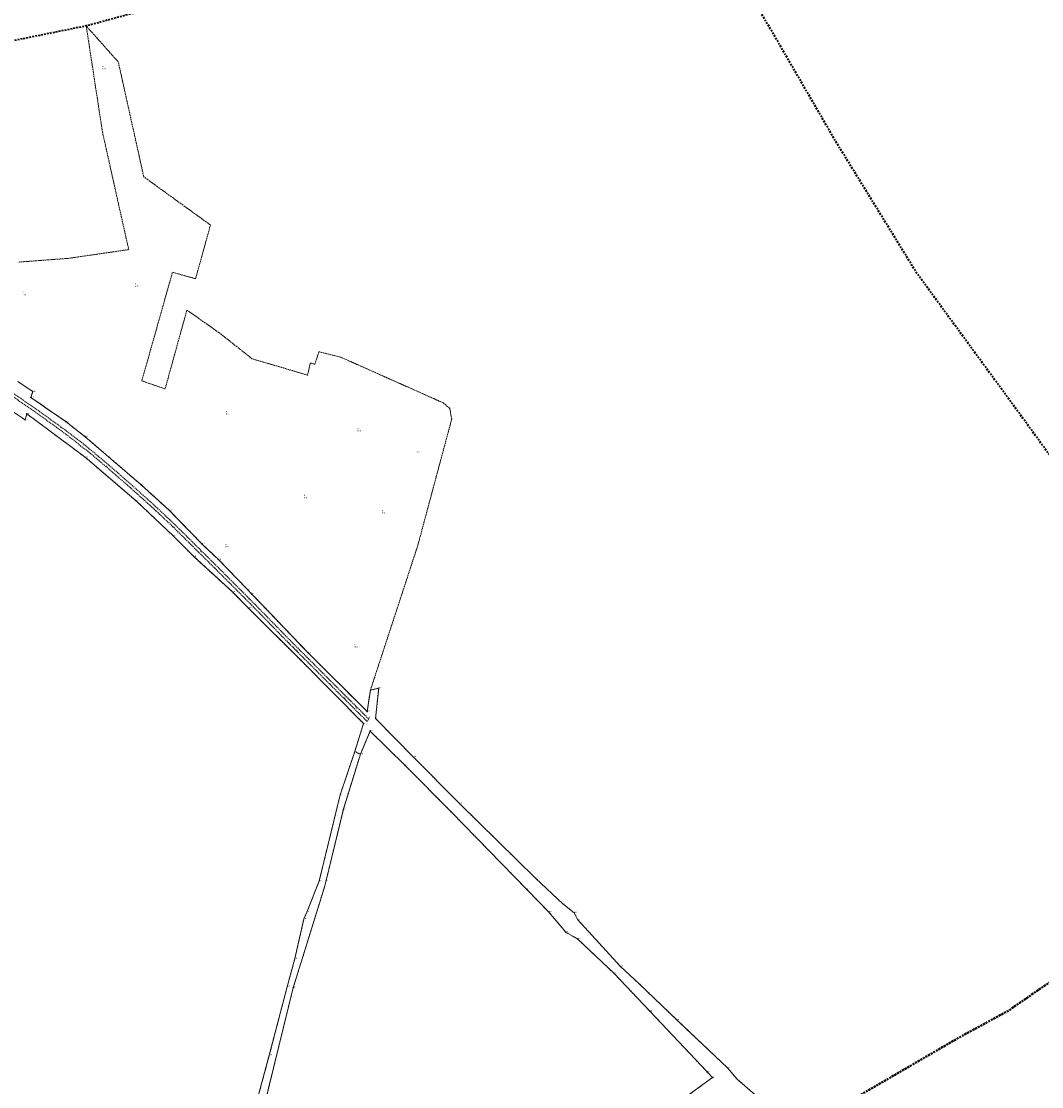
# Model space of a CAD drawing. Header units: metres. Extents: x 6524698 to 6533081, y 5883213 to 5896811.
# Tile 102 of 131: x 6527271 to 6528121, y 5893641 to 5894529. Entities that reach past the tile are written whole.
import ezdxf
from ezdxf.enums import TextEntityAlignment as Align

# ---------------------------------------------------------------- set-up
doc = ezdxf.new("R2010")
doc.units = ezdxf.units.M
for name, pattern in [('mapa zasadnicza$0$1.0_0.5', [1.5, 1, -0.5]), ('mapa zasadnicza$0$1.5_1.0', [2.5, 1.5, -1]), ('mapa zasadnicza$0$219-500', [0]), ('mapa zasadnicza$0$egkk-500', [2, 1.5, -0.5]), ('mapa zasadnicza$0$egug-500', [1, 0.5, -0.5])]:
    doc.linetypes.add(name, pattern=pattern)
for name, color, linetype in [('mapa zasadnicza$0$202-punkt graniczny', 7, 'Continuous'), ('mapa zasadnicza$0$202-punkt graniczny-Atr103', 7, 'Continuous'), ('mapa zasadnicza$0$203-punkt graniczny', 7, 'Continuous'), ('mapa zasadnicza$0$203-punkt graniczny-Atr103', 7, 'Continuous'), ('mapa zasadnicza$0$203-punkt graniczny-Atr104', 7, 'Continuous'), ('mapa zasadnicza$0$209-oznaczenie konturu klasyfikacyjnego', 7, 'Continuous'), ('mapa zasadnicza$0$210-oznaczenie konturu użytku gruntowego', 7, 'Continuous'), ('mapa zasadnicza$0$211-numer działki ewidencyjnej', 7, 'Continuous'), ('mapa zasadnicza$0$216-obręb ewidencyjny', 7, 'Continuous'), ('mapa zasadnicza$0$217-kontur klasyfikacyjny', 7, 'Continuous'), ('mapa zasadnicza$0$218-kontur użytku gruntowego', 7, 'Continuous'), ('mapa zasadnicza$0$219-działka ewidencyjna', 7, 'Continuous'), ('mapa zasadnicza$0$chodnik', 7, 'Continuous'), ('mapa zasadnicza$0$chodnik-Atr17', 7, 'Continuous'), ('mapa zasadnicza$0$pikieta sztuczna', 7, 'Continuous'), ('mapa zasadnicza$0$pikieta sztuczna-Atr2', 7, 'Continuous')]:
    doc.layers.add(name, color=color, linetype=linetype)
doc.styles.add('mapa zasadnicza$0$STANDARD', font='Working1250', dxfattribs={"width": 0.75})

# ---------------------------------------------------------------- blocks, each defined once
blk = doc.blocks.new('mapa zasadnicza$0$203')
at = {"linetype": 'Continuous', "lineweight": 0}
h = blk.add_hatch(color=0, dxfattribs=at)
edge = h.paths.add_edge_path()
edge.add_arc((0, 0), 0.045, 0, 360)
blk = doc.blocks.new('mapa zasadnicza$0$202')
at = {"color": 0, "linetype": 'Continuous', "lineweight": 0}
blk.add_circle((0, 0), 0.25, dxfattribs=at)
blk = doc.blocks.new('mapa zasadnicza$0$PW01')
at = {"linetype": 'Continuous', "lineweight": 13}
h = blk.add_hatch(color=0, dxfattribs=at)
edge = h.paths.add_edge_path()
edge.add_arc((0, 0), 0.045, 0, 360)

msp = doc.modelspace()

# ---------------------------------------------------------------- linework, layer by layer
at = {"layer": 'mapa zasadnicza$0$216-obręb ewidencyjny', "color": 7, "linetype": 'mapa zasadnicza$0$1.5_1.0', "lineweight": 35, "flags": 128}
for points in [[(6532173.44, 5894410.01), (6532146.43, 5894429.98), (6532121.94, 5894448.08), (6532080.02, 5894478.35), (6532068.86, 5894486.41), (6532021.73, 5894514.79), (6531992.6, 5894532.32), (6531947.82, 5894561.73), (6531920.42, 5894579.72), (6531901.27, 5894596.07), (6531894.35, 5894601.98), (6531821.26, 5894724.08), (6531814.31, 5894735.1), (6531811.23, 5894740.03), (6531780.22, 5894789.63), (6531767.74, 5894809.58), (6531750.79, 5894849.18), (6531748.39, 5894858.64), (6531740.52, 5894889.65), (6531722.79, 5894966.32), (6531701.22, 5895053.01), (6531686.07, 5895129.36), (6531669.12, 5895211.17), (6531624.01, 5895310.47), (6531614.29, 5895347), (6531603.94, 5895412.88), (6531598.73, 5895467.38), (6531564.77, 5895613.69), (6531556.6, 5895663.96), (6531552.51, 5895710.75), (6531539.6, 5895773.55), (6531544.35, 5895780.58), (6531544.16, 5895788.15), (6531507.25, 5895943.86), (6531499.19, 5895972.02), (6531486.51, 5896006.52), (6531466.15, 5896076.08), (6531454.43, 5896110.08), (6531431.22, 5896177.42), (6531430.43, 5896180.2), (6531424.28, 5896202.02), (6531414.58, 5896246.77), (6531402.85, 5896288.93), (6531394.99, 5896317.17), (6531392.26, 5896327.01), (6531376.91, 5896381.63), (6531368.27, 5896412.35), (6531367.02, 5896416.62), (6531318.81, 5896568.61), (6531272.76, 5896714.08), (6531217.21, 5896664.26), (6531190.62, 5896638.08), (6531186.78, 5896634.37), (6531127.14, 5896577.43), (6531100.18, 5896551.88), (6531086.51, 5896538.77), (6530989.57, 5896445.82), (6530931.52, 5896386.36), (6530883.06, 5896340.67), (6530877.3, 5896336.6), (6530873.73, 5896334.08), (6530858.65, 5896322.14), (6530767.28, 5896233.73), (6530678.44, 5896145.87), (6530572.05, 5896045.16), (6530563.1, 5896037.12), (6530451.04, 5895932.33), (6530385.68, 5895871.76), (6530354.37, 5895842.65), (6530280.46, 5895771.72), (6530232.76, 5895726.03), (6530226.82, 5895720.96), (6530177.71, 5895672.11), (6530155.08, 5895649.47), (6530136.64, 5895629.41), (6530101.12, 5895593.57), (6530084.35, 5895577.66), (6530025.14, 5895520.24), (6530019.45, 5895515.19), (6530011.77, 5895512.95), (6529995.37, 5895498.34), (6529944.65, 5895450.1), (6529883.96, 5895391.89), (6529874.86, 5895383.05), (6529856.89, 5895365.59), (6529806.63, 5895317.74), (6529777.32, 5895289.82), (6529767.93, 5895280.88), (6529727.8, 5895242.98), (6529716.4, 5895232.24), (6529611.75, 5895132.35), (6529602.11, 5895123.44), (6529564.79, 5895088.95), (6529442.18, 5894971.11), (6529348, 5894880.66), (6529341.6, 5894874.72), (6529205.1, 5894745.94), (6529095.11, 5894642.73), (6528985.24, 5894540.2), (6528979.86, 5894535.18), (6528950.63, 5894507.69), (6528940.33, 5894498.09), (6528899.89, 5894460.41), (6528759.38, 5894329.94), (6528671.55, 5894242.83), (6528626.12, 5894197.75), (6528570.28, 5894143.23), (6528564.23, 5894137.3), (6528527.75, 5894101.56), (6528446.8, 5894020.71), (6528384.19, 5893957.79), (6528337.7, 5893910.96), (6528325.94, 5893899.11), (6528292.63, 5893867.35), (6528263.34, 5893839.22), (6528235.37, 5893817.79), (6528212.45, 5893801.88), (6528192.4, 5893787.97), (6528160.44, 5893751.29), (6528093.51, 5893704.95), (6528051.1, 5893681.86), (6527962.24, 5893630.13), (6527966.7, 5893563.53), (6527967.45, 5893552.31), (6527970.73, 5893522.51), (6527970.79, 5893518.44), (6527968.55, 5893513.63), (6527972.36, 5893501.34), (6527994.3, 5893412.78), (6528008.56, 5893361.13), (6528024.92, 5893315.29), (6528047.55, 5893241.88), (6528061.74, 5893201.21), (6528080.19, 5893144.58), (6528103.06, 5893080.73), (6528114.87, 5893046.22), (6528118.84, 5893029.51), (6528166.45, 5892875.8), (6528171.14, 5892860.59), (6528192.07, 5892792.85), (6528202.22, 5892766.07), (6528211.23, 5892742.29), (6528214.23, 5892726.13), (6528216.98, 5892718.27), (6528217.45, 5892695.43), (6528253.12, 5892581.84), (6528274.02, 5892507.32), (6528276.69, 5892498.16), (6528296.22, 5892421.59), (6528299.61, 5892411.02), (6528334.62, 5892315.93), (6528349.09, 5892260.65), (6528377.11, 5892179.95), (6528394.78, 5892128.68), (6528440.31, 5891996.73), (6528446.42, 5891995.98), (6528618.95, 5892016.86), (6528665.82, 5892020.2), (6528743.5, 5892026.91), (6528810.71, 5892032.32), (6528929.03, 5892047.18), (6529084.54, 5892065.08), (6529137.05, 5892069.83), (6529163.27, 5892079.55), (6529183.63, 5892087.79), (6529198.7, 5892096.25), (6529272.43, 5892137.61), (6529299.93, 5892161.54), (6529302.53, 5892163.8), (6529315.87, 5892175.4), (6529326.47, 5892184.67), (6529341.14, 5892199.13), (6529440.16, 5892285.12), (6529457.93, 5892308.5), (6529472.77, 5892323.9), (6529519.91, 5892352.88), (6529537.94, 5892368.41), (6529543.85, 5892373.51), (6529606.4, 5892445.37), (6529658.73, 5892492.51), (6529670.09, 5892502.74), (6529686.63, 5892522.04), (6529732.12, 5892575.11), (6529757.09, 5892610.5), (6529779.62, 5892651.92), (6529797.52, 5892678.13), (6529839.46, 5892724.94), (6529870.95, 5892781.67), (6529898.89, 5892809.16), (6529922.19, 5892839.09), (6529934.43, 5892854.81), (6529953.15, 5892874.17), (6529965.1, 5892886.47), (6530012.8, 5892917.44), (6530031.5, 5892919.94), (6530070.88, 5892925.19), (6530098.14, 5892934.36), (6530109.36, 5892938.08), (6530135.18, 5892952.7), (6530167.6, 5892981.5), (6530232.92, 5893051.1), (6530259.88, 5893074.62), (6530286.3, 5893097.64), (6530336.76, 5893153.84), (6530364.12, 5893172.96), (6530403.79, 5893201.82), (6530436.38, 5893225.27), (6530494.74, 5893292.49), (6530545.01, 5893335.37), (6530557.68, 5893347.81), (6530648.56, 5893425.65), (6530689.83, 5893451.62), (6530733.98, 5893475.6), (6530772.07, 5893505.94), (6530852.43, 5893590.07), (6530857.49, 5893597.21), (6530891.97, 5893643.79), (6530917.57, 5893672.17), (6530950.23, 5893698.89), (6530954.1, 5893702.06), (6530977.54, 5893721.23), (6531019.6, 5893747.15), (6531141.96, 5893812.02), (6531213.08, 5893849.19), (6531238.4, 5893862.2), (6531260.04, 5893873.32), (6531289.74, 5893888.58), (6531296.49, 5893892.05), (6531306.22, 5893896.94), (6531368.93, 5893928.43), (6531397.54, 5893942.83), (6531414.17, 5893951.2), (6531423.14, 5893955.72), (6531453.45, 5893971.02), (6531561.58, 5894025.58), (6531627.85, 5894057.85), (6531656.74, 5894073.39), (6531720.57, 5894105.2), (6531769.98, 5894129.46), (6531780.94, 5894134.72), (6531821.73, 5894154.36), (6531826.18, 5894156.65), (6531827.33, 5894157.24), (6531894.03, 5894191.64), (6531897.66, 5894193.45), (6532059.55, 5894273.99), (6532168.75, 5894325.46), (6532285.62, 5894379.19), (6532256.72, 5894387.98), (6532237.4, 5894391.85), (6532209.71, 5894397.39)], [(6528080.19, 5893144.58), (6528061.74, 5893201.21), (6528047.55, 5893241.88), (6528024.92, 5893315.29), (6528008.56, 5893361.13), (6527994.3, 5893412.78), (6527972.36, 5893501.34), (6527968.55, 5893513.63), (6527970.79, 5893518.44), (6527970.73, 5893522.51), (6527967.45, 5893552.31), (6527966.7, 5893563.53), (6527962.24, 5893630.13), (6528051.1, 5893681.86), (6528093.51, 5893704.95), (6528160.44, 5893751.29), (6528192.4, 5893787.97), (6528212.45, 5893801.88), (6528235.37, 5893817.79), (6528263.34, 5893839.22), (6528292.63, 5893867.35), (6528325.94, 5893899.11), (6528322.17, 5893903.05), (6528250.73, 5893995.91), (6528184.31, 5894083.49), (6528144.78, 5894142.59), (6528140.26, 5894150.17), (6528112.08, 5894189.3), (6528016.98, 5894319.35), (6528001.44, 5894344.63), (6527975.61, 5894386.54), (6527948.25, 5894431.11), (6527919.91, 5894480.01), (6527892.39, 5894527.5), (6527882.42, 5894543.56), (6527855.65, 5894587.93), (6527823.65, 5894640.97), (6527805.93, 5894633.3), (6527750.7, 5894622.26), (6527703.08, 5894611.82), (6527660.79, 5894602.88), (6527644.2, 5894599.12), (6527623.22, 5894594.36), (6527546.55, 5894577.52), (6527485.04, 5894564.12), (6527442.59, 5894555.97), (6527376.5, 5894538.97), (6527356.91, 5894534.04), (6527324.89, 5894525.35), (6527242.36, 5894508.66), (6527235, 5894507.23), (6527228.04, 5894506.29), (6527159.89, 5894496.69), (6527053.58, 5894471.18), (6527004.75, 5894459.61), (6526977.15, 5894360.97), (6526895.2, 5894390.7), (6526886.54, 5894409.25), (6526848.25, 5894423.17), (6526790.81, 5894405.63), (6526783.96, 5894403.77), (6526751.66, 5894393.24), (6526675.52, 5894369.12), (6526524.19, 5894423.84), (6526526.13, 5894397.23), (6526528.98, 5894342.85), (6526531.21, 5894300.39), (6526524.41, 5894296.52), (6526520.88, 5894294.84), (6526433.18, 5894243.61), (6526409.32, 5894231.32), (6526314.07, 5894204.53), (6526268.73, 5894188.91), (6526258.95, 5894183.01), (6526232.67, 5894174.45), (6526048.77, 5894185.58), (6526028.42, 5894185.14), (6525944.02, 5894189.55), (6525880.8, 5894192.86), (6525865.46, 5894208.87), (6525815.37, 5894268.24), (6525725.76, 5894354.61), (6525677.43, 5894405.04), (6525642.47, 5894443.85), (6525631.75, 5894455.74), (6525621.46, 5894467.17), (6525618.11, 5894470.89), (6525610.84, 5894478.96), (6525545.06, 5894551.99), (6525537.2, 5894560.72), (6525460.52, 5894338.76), (6525456.21, 5894326.33), (6525450.16, 5894308.9), (6525445.22, 5894294.63), (6525423.21, 5894231.15), (6525415.4, 5894208.63), (6525399.64, 5894161.49), (6525369.98, 5894072.79), (6525342.34, 5893997.91), (6525337.4, 5893981.36), (6525266.58, 5893924.52), (6525217.93, 5893885.48), (6525120.08, 5893806.06), (6525080.21, 5893781.94), (6525034.62, 5893753.64), (6524956.86, 5893706.08), (6524954.17, 5893701.72), (6524952.33, 5893698.77), (6524951.12, 5893696.84), (6524924.06, 5893653.68), (6524922.11, 5893650.61), (6524908.03, 5893628.41), (6524885.99, 5893594.37), (6524823.72, 5893494.6), (6524818.62, 5893484.85), (6524776.38, 5893404.01), (6524760.03, 5893372.45), (6524743.69, 5893340.87), (6524727.34, 5893309.3), (6524725.32, 5893305.6), (6524701.12, 5893258.79), (6524698.5, 5893253.75), (6524741.55, 5893198.86), (6524787.16, 5893135.47), (6524797.48, 5893113.55), (6524827.59, 5893049.65), (6524848.15, 5892993.16), (6524885, 5892891.94), (6524886.71, 5892887.25), (6524900.94, 5892860.83), (6524938.01, 5892801.88), (6524942.47, 5892794.78), (6524958.2, 5892763.24), (6524982.49, 5892709.34), (6524989.65, 5892692.64), (6525021.29, 5892644.7), (6525047.57, 5892607.1), (6525072.42, 5892559.28), (6525080.98, 5892544.34), (6525104.23, 5892503.81), (6525105.73, 5892501.2), (6525124.09, 5892461.96), (6525158, 5892390.4), (6525163.69, 5892366.6), (6525187.74, 5892266.07), (6525200.42, 5892203.7), (6525210.27, 5892167.69), (6525235.54, 5892075.31), (6525239, 5892035.46), (6525241.84, 5892018.03), (6525246.18, 5891943.28), (6525246.02, 5891937.6), (6525245.65, 5891924.05), (6525244.65, 5891887.35), (6525244.88, 5891861.21), (6525245.32, 5891811.32), (6525234.24, 5891649.83), (6525224.07, 5891546.78), (6525208.12, 5891507.31), (6525193.48, 5891471.08), (6525186.45, 5891448.59), (6525184.14, 5891444.14), (6525180.5, 5891437.11), (6525176.64, 5891433.3), (6525163.56, 5891420.57), (6525150.33, 5891406.73), (6525149.34, 5891405.88), (6525147.46, 5891404.1), (6525146.26, 5891402.89), (6525142.82, 5891399.45), (6525132.06, 5891389.06), (6525128.35, 5891385.34), (6525124.8, 5891381.67), (6525121.13, 5891378.06), (6525095.65, 5891351.83), (6525053.05, 5891307.97), (6525038.88, 5891292.8), (6525015.99, 5891261.95), (6524996.02, 5891237.19), (6524958.43, 5891186.61), (6524908.74, 5891119.69), (6524979.34, 5891082.37), (6525035.16, 5891054.09), (6525074.44, 5891035.78), (6525140.68, 5891002.24), (6525158.27, 5890993.31), (6525169.95, 5890987.37), (6525189.03, 5890979.26), (6525225.79, 5890963.63), (6525241.68, 5890952.94), (6525280.63, 5890926.71), (6525286.23, 5890923.62), (6525353.13, 5890886.67), (6525387.9, 5890862.89), (6525416.13, 5890848.06), (6525465.51, 5890821.53), (6525489.55, 5890809.17), (6525532.35, 5890788.13), (6525593.44, 5890757.92), (6525656.38, 5890722.42), (6525712.1, 5890690.97), (6525744.09, 5890674.26), (6525753.93, 5890669.12), (6525811.57, 5890638.94), (6525889.01, 5890598.56), (6525902.26, 5890595.95), (6525968.12, 5890559.29), (6526048.15, 5890515.81), (6526148.09, 5890465.98), (6526205.96, 5890434.59), (6526262.38, 5890404.11), (6526332.75, 5890374.64), (6526425.41, 5890334.29), (6526595.63, 5890279.11), (6526573.45, 5890132.21), (6526575.25, 5890133.06), (6526592.18, 5890129.32), (6526722.43, 5890098.71), (6526728.64, 5890098.03), (6526735.76, 5890098.07), (6526740.34, 5890097.85), (6526742.25, 5890097.45), (6526749.57, 5890095.95), (6526757.09, 5890094.4), (6526758.07, 5890090.77), (6526792.43, 5890086.11), (6526812.21, 5890083.05), (6526890.35, 5890080.91), (6526909.87, 5890084.83), (6526952.34, 5890094.44), (6526971.01, 5890104.38), (6526981, 5890111.26), (6526988.84, 5890116.67), (6527008.52, 5890134.26), (6527045.63, 5890148.55), (6527057.31, 5890152.25), (6527077.89, 5890166.68), (6527165.07, 5890215.69), (6527220.83, 5890245.22), (6527241.28, 5890253.87), (6527273.45, 5890274.12), (6527288.1, 5890288.63), (6527313.38, 5890308.14), (6527321.27, 5890314.22), (6527338.23, 5890321.73), (6527355.64, 5890331.57), (6527391.42, 5890349.92), (6527454.67, 5890547.02), (6527509.07, 5890729.27), (6527517.65, 5890758.02), (6527651.09, 5891150.82), (6527705.03, 5891299.34), (6527759.25, 5891463.12), (6527785.51, 5891547.1), (6527787.58, 5891553.86), (6527801.61, 5891598.79), (6527846.82, 5891746.29), (6528014.33, 5891830.31), (6528198.8, 5891907.55), (6528440.31, 5891996.73), (6528394.78, 5892128.68), (6528377.11, 5892179.95), (6528349.09, 5892260.65), (6528334.62, 5892315.93), (6528299.61, 5892411.02), (6528296.22, 5892421.59), (6528276.69, 5892498.16), (6528274.02, 5892507.32), (6528253.12, 5892581.84), (6528217.45, 5892695.43), (6528216.98, 5892718.27), (6528214.23, 5892726.13), (6528211.23, 5892742.29), (6528202.22, 5892766.07), (6528192.07, 5892792.85), (6528171.14, 5892860.59), (6528166.45, 5892875.8), (6528118.84, 5893029.51), (6528114.87, 5893046.22), (6528103.06, 5893080.73)]]:
    msp.add_lwpolyline(points, close=True, dxfattribs=at)
at = {"layer": 'mapa zasadnicza$0$217-kontur klasyfikacyjny', "color": 92, "linetype": 'mapa zasadnicza$0$egkk-500', "lineweight": 18, "flags": 128}
for points in [[(6527351.59, 5894495.35), (6527324.89, 5894525.35)], [(6527324.89, 5894525.35), (6527338.34, 5894437.18)], [(6527372.81, 5894399.69), (6527351.59, 5894495.35)], [(6527338.34, 5894437.18), (6527360.26, 5894339)], [(6527428.38, 5894359.5), (6527372.81, 5894399.69)], [(6527415.99, 5894314.71), (6527428.38, 5894359.5)], [(6527309.75, 5894331.69), (6527268.66, 5894328.61)], [(6527360.26, 5894339), (6527309.75, 5894331.69)], [(6527371.21, 5894229.66), (6527396.73, 5894320.07)], [(6527396.73, 5894320.07), (6527415.99, 5894314.71)], [(6527408.76, 5894288.6), (6527390.59, 5894222.9)], [(6527435.74, 5894269.66), (6527408.76, 5894288.6)], [(6527463.22, 5894247.93), (6527435.74, 5894269.66)], [(6527518.8, 5894253.9), (6527515.37, 5894243.55)], [(6527536.98, 5894249.35), (6527518.8, 5894253.9)], [(6527509.32, 5894234.47), (6527463.22, 5894247.93)], [(6527511.63, 5894244.54), (6527509.32, 5894234.47)], [(6527515.37, 5894243.55), (6527511.63, 5894244.54)], [(6527542.45, 5894246.9), (6527536.98, 5894249.35)], [(6527583.21, 5894228.74), (6527542.45, 5894246.9)], [(6527267.89, 5894229.08), (6527280.29, 5894220.72)], [(6527390.59, 5894222.9), (6527371.21, 5894229.66)], [(6527622.52, 5894211.22), (6527583.21, 5894228.74)], [(6527280.29, 5894220.72), (6527278.7, 5894215.79)], [(6527278.7, 5894215.79), (6527308.11, 5894195.54)], [(6527627.77, 5894206.65), (6527622.52, 5894211.22)], [(6527629.42, 5894197.76), (6527627.77, 5894206.65)], [(6527616.46, 5894149.54), (6527629.42, 5894197.76)], [(6527308.11, 5894195.54), (6527323.9, 5894183.13)], [(6527323.9, 5894183.13), (6527370.58, 5894143.08)], [(6527601.01, 5894091.99), (6527616.46, 5894149.54)], [(6527370.58, 5894143.08), (6527394.36, 5894121.51)], [(6527394.36, 5894121.51), (6527421.18, 5894093.84)], [(6527421.18, 5894093.84), (6527435.04, 5894080.68)], [(6527561.65, 5893971.9), (6527601.01, 5894091.99)], [(6527435.04, 5894080.68), (6527459.14, 5894055.83)], [(6527459.14, 5894055.83), (6527462.89, 5894051.97)], [(6527462.89, 5894051.97), (6527510, 5894002.73)], [(6527510, 5894002.73), (6527559.02, 5893954.03)], [(6527559.02, 5893954.03), (6527561.65, 5893971.9)]]:
    msp.add_lwpolyline(points, dxfattribs=at)
at = {"layer": 'mapa zasadnicza$0$218-kontur użytku gruntowego', "color": 3, "linetype": 'mapa zasadnicza$0$egug-500', "lineweight": 18, "flags": 128}
for points in [[(6527351.59, 5894495.35), (6527324.89, 5894525.35)], [(6527324.89, 5894525.35), (6527338.34, 5894437.18)], [(6527372.81, 5894399.69), (6527351.59, 5894495.35)], [(6527338.34, 5894437.18), (6527360.26, 5894339)], [(6527428.38, 5894359.5), (6527372.81, 5894399.69)], [(6527415.99, 5894314.71), (6527428.38, 5894359.5)], [(6527309.75, 5894331.69), (6527268.66, 5894328.61)], [(6527360.26, 5894339), (6527309.75, 5894331.69)], [(6527371.21, 5894229.66), (6527396.73, 5894320.07)], [(6527396.73, 5894320.07), (6527415.99, 5894314.71)], [(6527408.76, 5894288.6), (6527390.59, 5894222.9)], [(6527435.74, 5894269.66), (6527408.76, 5894288.6)], [(6527463.22, 5894247.93), (6527435.74, 5894269.66)], [(6527518.8, 5894253.9), (6527515.37, 5894243.55)], [(6527536.98, 5894249.35), (6527518.8, 5894253.9)], [(6527509.32, 5894234.47), (6527463.22, 5894247.93)], [(6527511.63, 5894244.54), (6527509.32, 5894234.47)], [(6527515.37, 5894243.55), (6527511.63, 5894244.54)], [(6527542.45, 5894246.9), (6527536.98, 5894249.35)], [(6527583.21, 5894228.74), (6527542.45, 5894246.9)], [(6527267.89, 5894229.08), (6527280.29, 5894220.72)], [(6527390.59, 5894222.9), (6527371.21, 5894229.66)], [(6527622.52, 5894211.22), (6527583.21, 5894228.74)], [(6527280.29, 5894220.72), (6527278.7, 5894215.79)], [(6527278.7, 5894215.79), (6527308.11, 5894195.54)], [(6527256.54, 5894208.78), (6527273.86, 5894197.17)], [(6527627.77, 5894206.65), (6527622.52, 5894211.22)], [(6527629.42, 5894197.76), (6527627.77, 5894206.65)], [(6527273.86, 5894197.17), (6527275.48, 5894202.14)], [(6527275.48, 5894202.14), (6527323.87, 5894166.03)], [(6527616.46, 5894149.54), (6527629.42, 5894197.76)], [(6527308.11, 5894195.54), (6527323.9, 5894183.13)], [(6527323.9, 5894183.13), (6527370.58, 5894143.08)], [(6527323.87, 5894166.03), (6527366.39, 5894129.61)], [(6527601.01, 5894091.99), (6527616.46, 5894149.54)], [(6527370.58, 5894143.08), (6527394.36, 5894121.51)], [(6527366.39, 5894129.61), (6527397.68, 5894100.27)], [(6527394.36, 5894121.51), (6527421.18, 5894093.84)], [(6527397.68, 5894100.27), (6527414.45, 5894083.15)], [(6527421.18, 5894093.84), (6527435.04, 5894080.68)], [(6527561.65, 5893971.9), (6527601.01, 5894091.99)], [(6527414.45, 5894083.15), (6527424.64, 5894073.85)], [(6527424.64, 5894073.85), (6527446.63, 5894053.8)], [(6527435.04, 5894080.68), (6527459.14, 5894055.83)], [(6527459.14, 5894055.83), (6527462.89, 5894051.97)], [(6527446.63, 5894053.8), (6527460.04, 5894040.09)], [(6527462.89, 5894051.97), (6527510, 5894002.73)], [(6527460.04, 5894040.09), (6527503.96, 5893996.53)], [(6527510, 5894002.73), (6527559.02, 5893954.03)], [(6527503.96, 5893996.53), (6527555.98, 5893944.2)], [(6527559.02, 5893954.03), (6527561.65, 5893971.9)], [(6527568.55, 5893973.56), (6527561.65, 5893971.9)], [(6527565.92, 5893948.34), (6527568.55, 5893973.56)], [(6527555.98, 5893944.2), (6527548.56, 5893920.71)], [(6527597.48, 5893916.2), (6527565.92, 5893948.34)], [(6527553.3, 5893918.44), (6527561.36, 5893937.85)], [(6527561.36, 5893937.85), (6527590.65, 5893909.09)], [(6527548.56, 5893920.71), (6527536.48, 5893884.66)], [(6527539.12, 5893872.73), (6527553.3, 5893918.44)], [(6527553.3, 5893918.44), (6527548.56, 5893920.71)], [(6527635.86, 5893877.42), (6527597.48, 5893916.2)], [(6527590.65, 5893909.09), (6527629.02, 5893870.54)], [(6527536.48, 5893884.66), (6527530.43, 5893859.92)], [(6527533.08, 5893847.69), (6527539.12, 5893872.73)], [(6527629.02, 5893870.54), (6527692, 5893805.83)], [(6527699.5, 5893815), (6527635.86, 5893877.42)], [(6527530.43, 5893859.92), (6527518.95, 5893812.86)], [(6527524.8, 5893813.34), (6527533.08, 5893847.69)], [(6527497.33, 5893723.98), (6527523.34, 5893807.78)], [(6527518.95, 5893812.86), (6527508.79, 5893786.93)], [(6527523.34, 5893807.78), (6527524.8, 5893813.34)], [(6527722, 5893793.86), (6527699.5, 5893815)], [(6527692, 5893805.83), (6527710.39, 5893787.03)], [(6527731.5, 5893786.4), (6527722, 5893793.86)], [(6527506.29, 5893781.32), (6527498.79, 5893748.22)], [(6527508.79, 5893786.93), (6527506.29, 5893781.32)], [(6527710.39, 5893787.03), (6527724.4, 5893770.22)], [(6527734.34, 5893780.77), (6527731.5, 5893786.4)], [(6527769.96, 5893741.66), (6527734.34, 5893780.77)], [(6527724.4, 5893770.22), (6527734.19, 5893764.6)], [(6527734.19, 5893764.6), (6527750.01, 5893749.78)], [(6527498.79, 5893748.22), (6527497.7, 5893744.3)], [(6527750.01, 5893749.78), (6527764.86, 5893735.87)], [(6527497.7, 5893744.3), (6527492.3, 5893724.83)], [(6527764.86, 5893735.87), (6527794.61, 5893704.33)], [(6527785.74, 5893727.18), (6527769.96, 5893741.66)], [(6527816.94, 5893697.08), (6527785.74, 5893727.18)], [(6527492.3, 5893724.83), (6527477.43, 5893667.62)], [(6527480.97, 5893657.02), (6527497.33, 5893723.98)], [(6527794.61, 5893704.33), (6527842.19, 5893653.88)], [(6527859.09, 5893657.25), (6527816.94, 5893697.08)], [(6527477.43, 5893667.62), (6527460.14, 5893603.91)], [(6527479.88, 5893652.56), (6527480.97, 5893657.02)], [(6527867.15, 5893647.76), (6527859.09, 5893657.25)], [(6527472.72, 5893623.23), (6527479.88, 5893652.56)], [(6527846.76, 5893649.11), (6527823.44, 5893632.14)], [(6527842.19, 5893653.88), (6527846.76, 5893649.11)], [(6527903.13, 5893616.76), (6527867.15, 5893647.76)]]:
    msp.add_lwpolyline(points, dxfattribs=at)
at = {"layer": 'mapa zasadnicza$0$219-działka ewidencyjna', "color": 7, "linetype": 'mapa zasadnicza$0$219-500', "lineweight": 18, "flags": 128}
for points in [[(6527267.89, 5894229.08), (6527280.29, 5894220.72)], [(6527278.7, 5894215.79), (6527280.29, 5894220.72)], [(6527278.7, 5894215.79), (6527308.11, 5894195.54)], [(6527256.54, 5894208.78), (6527273.86, 5894197.17)], [(6527273.86, 5894197.17), (6527275.48, 5894202.14)], [(6527275.48, 5894202.14), (6527323.87, 5894166.03)], [(6527308.11, 5894195.54), (6527323.9, 5894183.13)], [(6527323.9, 5894183.13), (6527370.58, 5894143.08)], [(6527366.39, 5894129.61), (6527323.87, 5894166.03)], [(6527370.58, 5894143.08), (6527394.36, 5894121.51)], [(6527366.39, 5894129.61), (6527397.68, 5894100.27)], [(6527394.36, 5894121.51), (6527421.18, 5894093.84)], [(6527397.68, 5894100.27), (6527414.45, 5894083.15)], [(6527421.18, 5894093.84), (6527435.04, 5894080.68)], [(6527414.45, 5894083.15), (6527446.63, 5894053.8)], [(6527459.14, 5894055.83), (6527435.04, 5894080.68)], [(6527459.14, 5894055.83), (6527462.89, 5894051.97)], [(6527446.63, 5894053.8), (6527460.04, 5894040.09)], [(6527462.89, 5894051.97), (6527510, 5894002.73)], [(6527503.96, 5893996.53), (6527460.04, 5894040.09)], [(6527510, 5894002.73), (6527559.02, 5893954.03)], [(6527503.96, 5893996.53), (6527555.98, 5893944.2)], [(6527561.65, 5893971.9), (6527559.02, 5893954.03)], [(6527561.65, 5893971.9), (6527568.55, 5893973.56)], [(6527565.92, 5893948.34), (6527568.55, 5893973.56)], [(6527555.98, 5893944.2), (6527548.56, 5893920.71)], [(6527565.92, 5893948.34), (6527597.48, 5893916.2)], [(6527561.36, 5893937.85), (6527553.3, 5893918.44)], [(6527561.36, 5893937.85), (6527590.65, 5893909.09)], [(6527536.48, 5893884.66), (6527548.56, 5893920.71)], [(6527539.12, 5893872.73), (6527553.3, 5893918.44)], [(6527548.56, 5893920.71), (6527553.3, 5893918.44)], [(6527597.48, 5893916.2), (6527635.86, 5893877.42)], [(6527590.65, 5893909.09), (6527629.02, 5893870.54)], [(6527518.95, 5893812.86), (6527536.48, 5893884.66)], [(6527539.12, 5893872.73), (6527524.8, 5893813.34)], [(6527629.02, 5893870.54), (6527692, 5893805.83)], [(6527699.5, 5893815), (6527635.86, 5893877.42)], [(6527523.34, 5893807.78), (6527497.33, 5893723.98)], [(6527518.95, 5893812.86), (6527508.79, 5893786.93)], [(6527524.8, 5893813.34), (6527523.34, 5893807.78)], [(6527699.5, 5893815), (6527722, 5893793.86)], [(6527692, 5893805.83), (6527710.39, 5893787.03)], [(6527722, 5893793.86), (6527731.5, 5893786.4)], [(6527498.79, 5893748.22), (6527506.29, 5893781.32)], [(6527508.79, 5893786.93), (6527506.29, 5893781.32)], [(6527710.39, 5893787.03), (6527724.4, 5893770.22)], [(6527734.34, 5893780.77), (6527731.5, 5893786.4)], [(6527734.34, 5893780.77), (6527769.96, 5893741.66)], [(6527724.4, 5893770.22), (6527734.19, 5893764.6)], [(6527764.86, 5893735.87), (6527734.19, 5893764.6)], [(6527492.3, 5893724.83), (6527498.79, 5893748.22)], [(6527794.61, 5893704.33), (6527764.86, 5893735.87)], [(6527785.74, 5893727.18), (6527769.96, 5893741.66)], [(6527785.74, 5893727.18), (6527816.94, 5893697.08)], [(6527497.33, 5893723.98), (6527472.72, 5893623.23)], [(6527492.3, 5893724.83), (6527477.43, 5893667.62)], [(6527842.19, 5893653.88), (6527794.61, 5893704.33)], [(6527859.09, 5893657.25), (6527816.94, 5893697.08)], [(6527460.14, 5893603.91), (6527477.43, 5893667.62)], [(6527859.09, 5893657.25), (6527867.15, 5893647.76)], [(6527823.44, 5893632.14), (6527846.76, 5893649.11)], [(6527846.76, 5893649.11), (6527842.19, 5893653.88)], [(6527867.15, 5893647.76), (6527903.13, 5893616.76)]]:
    msp.add_lwpolyline(points, dxfattribs=at)
at = {"layer": 'mapa zasadnicza$0$chodnik', "color": 7, "linetype": 'mapa zasadnicza$0$1.0_0.5', "lineweight": 18, "flags": 128}
msp.add_lwpolyline([(6526818.12, 5894413.97), (6526844.55, 5894404.43), (6526884.78, 5894389.96), (6526924.85, 5894374.77), (6526966.21, 5894360.07), (6526998.48, 5894348.67), (6527019.58, 5894341.16), (6527044.6, 5894331.62), (6527073.97, 5894320.04), (6527094.36, 5894311.88), (6527117.47, 5894301.86), (6527142.84, 5894289.73), (6527167.62, 5894276.72), (6527195.33, 5894261.65), (6527219.01, 5894248.2), (6527230.7, 5894241.2), (6527238.27, 5894236.48), (6527259.86, 5894222.24), (6527282.04, 5894206.87), (6527303.2, 5894191.74), (6527321.93, 5894177.62), (6527342.75, 5894160.27), (6527362.82, 5894142.83), (6527382.06, 5894125.49), (6527398.41, 5894110.19), (6527432.03, 5894076.92), (6527462.75, 5894046.12), (6527495.53, 5894012.67), (6527509.48, 5893998.69), (6527529.08, 5893979.02), (6527560.24, 5893947.95), (6527558.94, 5893945.78), (6527527.19, 5893977.48), (6527493.45, 5894011.3), (6527460.92, 5894044.58), (6527430.76, 5894074.78), (6527396.47, 5894108.66), (6527380.26, 5894123.85), (6527360.93, 5894141.23), (6527340.72, 5894158.77), (6527325.07, 5894171.95), (6527324.24, 5894172.53), (6527323.43, 5894172.86), (6527319.04, 5894176.32), (6527318.42, 5894177.1), (6527317.73, 5894177.74), (6527301.61, 5894189.88), (6527280.53, 5894204.93), (6527258.26, 5894220.36), (6527236.97, 5894234.34), (6527236.06, 5894234.82), (6527235.31, 5894235.05), (6527229.66, 5894238.5), (6527228.93, 5894239.31), (6527228.16, 5894239.82), (6527217.64, 5894246.17), (6527193.23, 5894259.95), (6527165.73, 5894274.91), (6527141.2, 5894287.8), (6527116.15, 5894299.79), (6527093.41, 5894309.6), (6527072.41, 5894318.02), (6527043.08, 5894329.59), (6527018.43, 5894338.98), (6526997.53, 5894346.39), (6526973.03, 5894355.04), (6526965.43, 5894357.73), (6526924.29, 5894372.35), (6526883.67, 5894387.72), (6526843.29, 5894402.29), (6526814.22, 5894412.78)], close=True, dxfattribs=at)

# ---------------------------------------------------------------- block references
at = {"layer": 'mapa zasadnicza$0$202-punkt graniczny', "color": 7, "linetype": 'Continuous', "lineweight": 18}
for p in [(6527278.7, 5894215.79), (6527280.29, 5894220.72), (6527273.86, 5894197.17), (6527275.48, 5894202.14), (6527308.11, 5894195.54), (6527323.9, 5894183.13), (6527323.87, 5894166.03), (6527370.58, 5894143.08), (6527366.39, 5894129.61), (6527394.36, 5894121.51), (6527397.68, 5894100.27), (6527421.18, 5894093.84), (6527414.45, 5894083.15), (6527435.04, 5894080.68), (6527446.63, 5894053.8), (6527462.89, 5894051.97), (6527460.04, 5894040.09), (6527510, 5894002.73), (6527503.96, 5893996.53), (6527559.02, 5893954.03), (6527555.98, 5893944.2), (6527561.36, 5893937.85), (6527590.65, 5893909.09), (6527629.02, 5893870.54), (6527692, 5893805.83), (6527710.39, 5893787.03), (6527731.5, 5893786.4), (6527724.4, 5893770.22), (6527734.19, 5893764.6), (6527764.86, 5893735.87), (6527769.96, 5893741.66), (6527497.33, 5893723.98), (6527794.61, 5893704.33), (6527859.09, 5893657.25), (6527842.19, 5893653.88), (6527846.76, 5893649.11)]:
    msp.add_blockref('mapa zasadnicza$0$202', p, dxfattribs=at)
at = {"layer": 'mapa zasadnicza$0$203-punkt graniczny', "color": 7, "linetype": 'Continuous', "lineweight": 18}
for p in [(6527459.14, 5894055.83), (6527561.65, 5893971.9), (6527568.55, 5893973.56), (6527565.92, 5893948.34), (6527548.56, 5893920.71), (6527553.3, 5893918.44), (6527597.48, 5893916.2), (6527536.48, 5893884.66), (6527539.12, 5893872.73), (6527635.86, 5893877.42), (6527518.95, 5893812.86), (6527523.34, 5893807.78), (6527524.8, 5893813.34), (6527699.5, 5893815), (6527722, 5893793.86), (6527506.29, 5893781.32), (6527508.79, 5893786.93), (6527734.34, 5893780.77), (6527498.79, 5893748.22), (6527785.74, 5893727.18), (6527492.3, 5893724.83), (6527816.94, 5893697.08), (6527477.43, 5893667.62), (6527867.15, 5893647.76)]:
    msp.add_blockref('mapa zasadnicza$0$203', p, dxfattribs=at)
at = {"layer": 'mapa zasadnicza$0$pikieta sztuczna', "color": 7, "linetype": 'Continuous', "lineweight": 13}
for p in [(6527280.53, 5894204.93), (6527303.2, 5894191.74), (6527321.93, 5894177.62), (6527340.72, 5894158.77), (6527360.93, 5894141.23), (6527382.06, 5894125.49), (6527396.47, 5894108.66), (6527430.76, 5894074.78), (6527462.75, 5894046.12), (6527493.45, 5894011.29), (6527527.19, 5893977.48), (6527539.96, 5893968.17), (6527538.7, 5893965.99), (6527558.94, 5893945.79), (6527560.24, 5893947.95)]:
    msp.add_blockref('mapa zasadnicza$0$PW01', p, dxfattribs=at)

# ---------------------------------------------------------------- texts
at = {"layer": 'mapa zasadnicza$0$202-punkt graniczny-Atr103', "color": 7, "style": 'mapa zasadnicza$0$STANDARD', "width": 0.667}
for s, p in [('10688', (6527278.7, 5894215.79)), ('10689', (6527280.29, 5894220.72)), ('10686', (6527273.86, 5894197.17)), ('10687', (6527275.48, 5894202.14)), ('10690', (6527308.11, 5894195.54)), ('10692', (6527323.9, 5894183.13)), ('10691', (6527323.87, 5894166.03)), ('10693', (6527370.58, 5894143.08)), ('10643', (6527366.39, 5894129.61)), ('10694', (6527394.36, 5894121.51)), ('10652', (6527397.68, 5894100.27)), ('10695', (6527421.18, 5894093.84)), ('10654', (6527414.45, 5894083.15)), ('10696', (6527435.04, 5894080.68)), ('10657', (6527446.63, 5894053.8)), ('10697', (6527462.89, 5894051.97)), ('10659', (6527460.04, 5894040.09)), ('10698', (6527510, 5894002.73)), ('7767', (6527503.96, 5893996.53)), ('10700', (6527559.02, 5893954.03)), ('10699', (6527555.98, 5893944.2)), ('7746', (6527561.36, 5893937.85)), ('7747', (6527590.65, 5893909.09)), ('10703', (6527629.02, 5893870.54)), ('10704', (6527692, 5893805.83)), ('10705', (6527710.39, 5893787.03)), ('10706', (6527724.4, 5893770.22)), ('10710', (6527734.19, 5893764.6)), ('7757', (6527764.86, 5893735.87)), ('10707', (6527769.96, 5893741.66)), ('7466', (6527497.33, 5893723.98)), ('7756', (6527794.61, 5893704.33)), ('7438', (6527859.09, 5893657.25)), ('7415', (6527842.19, 5893653.88)), ('7414', (6527846.76, 5893649.11))]:
    msp.add_text(s, height=0.75, dxfattribs=at).set_placement(p)
msp.add_text('11234', height=0.75, dxfattribs=at).set_placement((6527731.5, 5893786.4), align=Align.BOTTOM_LEFT)
at = {"layer": 'mapa zasadnicza$0$203-punkt graniczny-Atr103', "color": 7, "style": 'mapa zasadnicza$0$STANDARD', "width": 0.667}
for s, p in [('11230', (6527568.55, 5893973.56)), ('11232', (6527635.86, 5893877.42))]:
    msp.add_text(s, height=0.75, dxfattribs=at).set_placement(p, align=Align.BOTTOM_LEFT)
for s, p in [('10701', (6527565.92, 5893948.34)), ('10850', (6527553.3, 5893918.44)), ('10702', (6527597.48, 5893916.2)), ('7749', (6527699.5, 5893815)), ('7750', (6527722, 5893793.86)), ('10853', (6527506.29, 5893781.32)), ('7751', (6527734.34, 5893780.77)), ('10852', (6527498.79, 5893748.22)), ('7754', (6527785.74, 5893727.18)), ('7755', (6527816.94, 5893697.08))]:
    msp.add_text(s, height=0.75, dxfattribs=at).set_placement(p)
at = {"layer": 'mapa zasadnicza$0$203-punkt graniczny-Atr104', "color": 7, "style": 'mapa zasadnicza$0$STANDARD', "width": 0.667}
for s, p in [('7745', (6527459.14, 5894055.83)), ('1432', (6527561.65, 5893971.9)), ('10849', (6527548.56, 5893920.71)), ('1670', (6527536.48, 5893884.66)), ('1671', (6527539.12, 5893872.73)), ('1669', (6527518.95, 5893812.86)), ('1673', (6527523.34, 5893807.78)), ('1672', (6527524.8, 5893813.34)), ('10098', (6527508.79, 5893786.93)), ('10092', (6527492.3, 5893724.83)), ('10851', (6527477.43, 5893667.62)), ('10245', (6527867.15, 5893647.76))]:
    msp.add_text(s, height=0.75, dxfattribs=at).set_placement(p)
at = {"layer": 'mapa zasadnicza$0$209-oznaczenie konturu klasyfikacyjnego', "color": 3, "linetype": 'Continuous', "lineweight": 18, "style": 'mapa zasadnicza$0$STANDARD', "width": 0.79}
for p in [(6527338.32, 5894490.16), (6527365.53, 5894309.08), (6527271.68, 5894302.01), (6527441.26, 5894202.55), (6527551.08, 5894188.29), (6527600.06, 5894170.99), (6527506.34, 5894132.78), (6527571.32, 5894120.05), (6527440.97, 5894091.89), (6527548.12, 5894008.33)]:
    msp.add_text('RIVb', height=1, dxfattribs=at).set_placement(p, align=Align.TOP_LEFT)
at = {"layer": 'mapa zasadnicza$0$210-oznaczenie konturu użytku gruntowego', "color": 3, "linetype": 'Continuous', "lineweight": 18, "style": 'mapa zasadnicza$0$STANDARD', "width": 0.79}
for s, p in [('R', (6527338.32, 5894491.06)), ('R', (6527271.68, 5894302.91)), ('R', (6527365.53, 5894309.98)), ('R', (6527441.26, 5894203.45)), ('R', (6527551.08, 5894189.19)), ('R', (6527600.06, 5894171.89)), ('R', (6527506.34, 5894133.68)), ('R', (6527571.32, 5894120.95)), ('R', (6527440.97, 5894092.79)), ('dr', (6527499.75, 5894004.86)), ('R', (6527548.12, 5894009.23))]:
    msp.add_text(s, height=1, dxfattribs=at).set_placement(p)
at = {"layer": 'mapa zasadnicza$0$211-numer działki ewidencyjnej', "color": 7, "linetype": 'Continuous', "lineweight": 18, "style": 'mapa zasadnicza$0$STANDARD', "width": 0.79}
msp.add_text('222', height=1, dxfattribs=at).set_placement((6527496.21, 5894008.64), align=Align.TOP_LEFT)
at = {"layer": 'mapa zasadnicza$0$chodnik-Atr17', "color": 7, "style": 'mapa zasadnicza$0$STANDARD', "width": 0.667}
for rotation, p in [(315.316, (6527419.51, 5894087.27)), (318.033, (6527548.33, 5893957.51))]:
    msp.add_text('ch.mb.', height=0.75, rotation=rotation, dxfattribs=at).set_placement(p)
at = {"layer": 'mapa zasadnicza$0$pikieta sztuczna-Atr2', "color": 7, "style": 'mapa zasadnicza$0$STANDARD', "width": 0.667}
for s, rotation, p in [('89.47', -35.804, (6527280.73, 5894204.9)), ('89.43', -39.012, (6527303.07, 5894190.89)), ('89.37', -39.744, (6527321.78, 5894176.65)), ('89.29', -42.117, (6527341.06, 5894158.75)), ('89.19', -41.987, (6527361.16, 5894141.28)), ('89.16', -43.926, (6527381.82, 5894124.59)), ('89.09', -43.322, (6527396.84, 5894108.64)), ('89.07', -48.748, (6527431.19, 5894074.79)), ('89.15', -42.723, (6527459.97, 5894047.51)), ('89.26', -44.119, (6527493.61, 5894011.3)), ('89.28', -44.721, (6527527.35, 5893977.54))]:
    msp.add_text(s, height=0.75, rotation=rotation, dxfattribs=at).set_placement(p)
for s, rotation, p in [('89.23', 315.099, (6527539.39, 5893966.55)), ('89.20', 315.099, (6527540.01, 5893967.95)), ('89.43', 77.6, (6527560.4, 5893948.06)), ('89.40', 73.2, (6527558.34, 5893942.99))]:
    msp.add_text(s, height=0.75, rotation=rotation, dxfattribs=at).set_placement(p, align=Align.TOP_LEFT)

doc.saveas('drawing.dxf')
